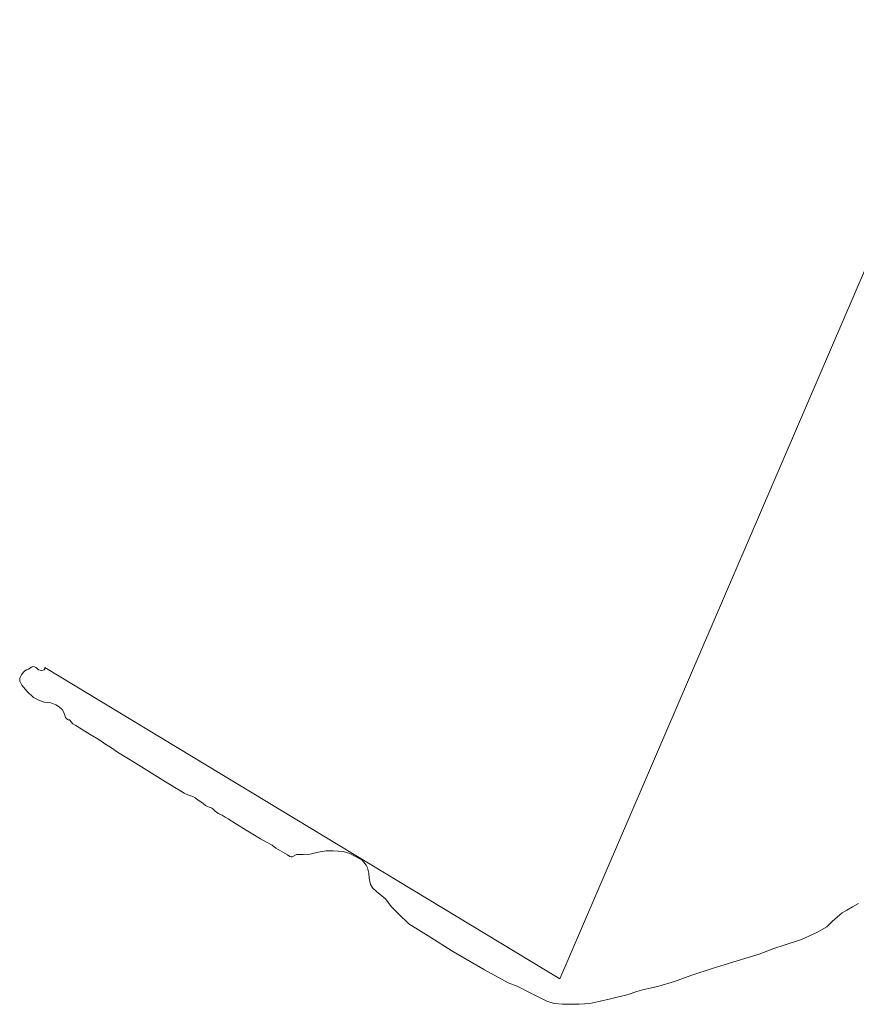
# Model space of a CAD drawing. Extents: x 115983 to 133009, y 544712 to 562000.
# Tile 1 of 46: x 115983 to 123022, y 544712 to 553000. Entities that reach past the tile are written whole.
import ezdxf

# ---------------------------------------------------------------- set-up
doc = ezdxf.new("R2010")
doc.units = 0
doc.layers.add('BGT ondergrond$0$B-WE-OG-WATER_ZEE-GV', color=170, linetype='Continuous', lineweight=18)

# ---------------------------------------------------------------- blocks, each defined once
blk = doc.blocks.new('BGT ondergrond')
at = {"layer": 'BGT ondergrond$0$B-WE-OG-WATER_ZEE-GV', "color": 252, "flags": 128}
blk.add_lwpolyline([(124000, 553000), (120526.72, 544925.95), (116194.759, 547547.408), (116193.525, 547535.881), (116189.346, 547528.354), (116170.124, 547522.5), (116140.873, 547528.354), (116123.322, 547543.408), (116108.279, 547552.607), (116094.071, 547554.28), (116082.37, 547550.935), (116068.998, 547541.735), (116058.134, 547533.372), (116040.583, 547528.354), (116026.375, 547519.155), (116011.332, 547504.102), (115997.124, 547486.539), (115985.424, 547457.269), (115982.917, 547431.344), (115999.631, 547397.055), (116046.433, 547345.204), (116099.085, 547295.026), (116143.38, 547271.61), (116189.346, 547255.72), (116243.669, 547250.702), (116287.128, 547233.14), (116316.379, 547215.578), (116338.945, 547194.67), (116351.481, 547172.926), (116363.181, 547145.328), (116369.39, 547125.138), (116385.149, 547108.89), (116391.835, 547106.978), (116400.909, 547105.544), (116408.073, 547099.81), (116413.804, 547091.208), (116430.041, 547073.048), (116455.83, 547057.756), (116509.795, 547023.826), (116576.655, 546982.728), (116629.188, 546953.099), (116656.409, 546934.461), (116698.435, 546903.398), (116756.699, 546869.468), (116805.888, 546834.105), (116962.053, 546739.483), (117209.435, 546583.692), (117345.064, 546502.929), (117366.555, 546489.549), (117397.119, 546476.168), (117439.623, 546461.831), (117459.681, 546449.884), (117482.127, 546433.158), (117527.018, 546401.618), (117547.554, 546384.892), (117553.123, 546381.258), (117563.905, 546376.354), (117575.935, 546372.163), (117586.985, 546367.883), (117598.346, 546361.708), (117606.611, 546356.09), (117627.488, 546337.755), (117641.815, 546325.33), (117656.142, 546317.206), (117665.693, 546313.383), (117676.2, 546310.515), (117686.706, 546305.259), (117712.495, 546285.665), (117736.851, 546272.762), (117806.576, 546228.797), (117888.24, 546177.663), (117944.116, 546143.733), (118008.588, 546105.024), (118064.941, 546074.439), (118106.49, 546050.067), (118138.965, 546026.651), (118236.866, 545969.782), (118256.924, 545955.924), (118265.998, 545953.056), (118275.549, 545953.056), (118292.742, 545962.136), (118313.128, 545971.843), (118368.705, 545973.307), (118425.745, 545976.234), (118493.023, 545992.333), (118561.763, 546004.041), (118620.265, 546004.041), (118705.093, 545996.723), (118760.671, 545982.088), (118807.472, 545957.208), (118863.05, 545925.01), (118898.151, 545884.032), (118909.851, 545859.152), (118920.089, 545816.709), (118923.014, 545772.803), (118933.252, 545721.58), (118955.191, 545689.382), (118985.904, 545660.112), (119060.495, 545598.644), (119107.296, 545534.249), (119168.724, 545472.78), (119257.94, 545387.896), (119442.222, 545275.204), (119617.729, 545161.049), (119892.689, 545002.988), (120093.06, 544893.223), (120167.65, 544865.416), (120284.655, 544805.412), (120419.21, 544739.553), (120479.175, 544717.6), (120550.84, 544711.746), (120634.206, 544713.21), (120689.783, 544713.21), (120780.581, 544719.512), (120856.992, 544735.282), (120954.416, 544757.265), (121101.508, 544794.54), (121175.053, 544819.39), (121234.272, 544835.16), (121286.805, 544848.541), (121359.395, 544863.833), (121491.682, 544902.542), (121577.644, 544935.516), (121647.37, 544958.933), (121799.714, 545011.5), (121992.831, 545069.534), (122204.902, 545133.929), (122327.757, 545180.762), (122415.51, 545210.032), (122560.304, 545258.329), (122690.471, 545315.406), (122775.299, 545363.703), (122818.639, 545407.937), (122864.485, 545449.035), (122903.169, 545481.532), (122942.329, 545504.948), (122989.609, 545532.666), (123039.754, 545560.861)], dxfattribs=at)

msp = doc.modelspace()

# ---------------------------------------------------------------- block references
msp.add_blockref('BGT ondergrond', (0, 0))

doc.saveas('drawing.dxf')
